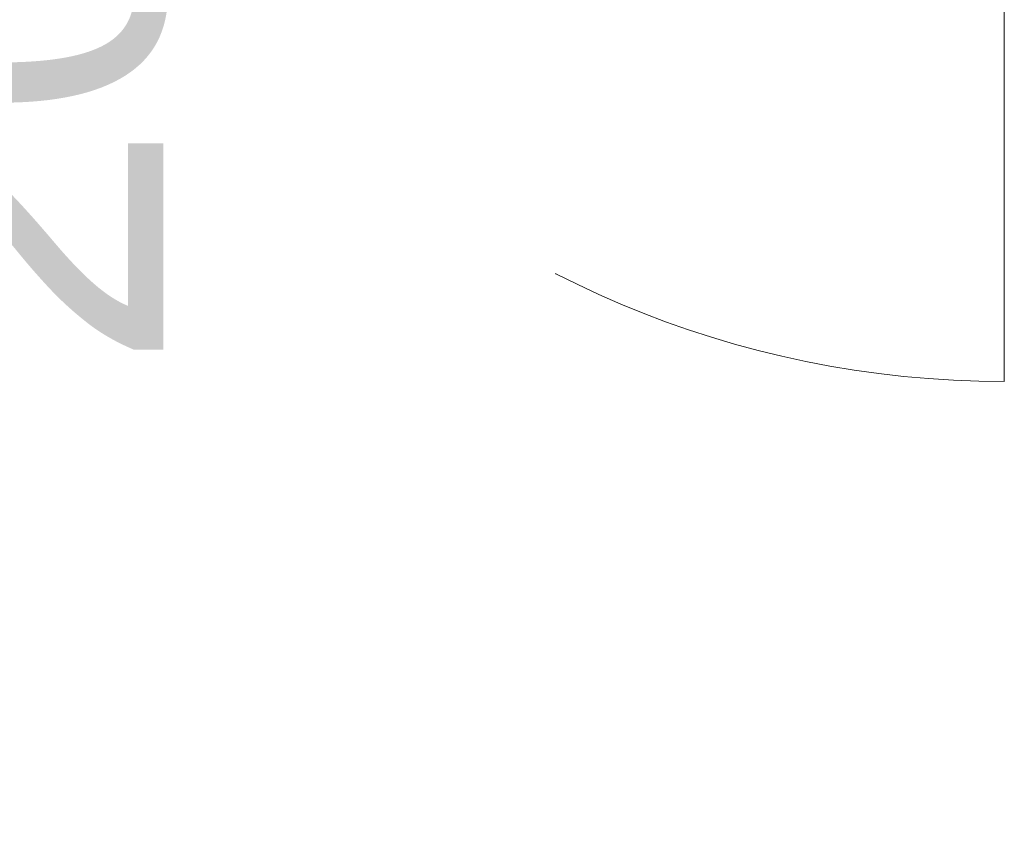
# Model space of a CAD drawing. Header units: centimetres. Extents: x -1737 to 22393, y -8842 to 3838.
# Tile 63 of 174: x 434 to 488, y 1034 to 1079. Entities that reach past the tile are written whole.
import ezdxf

# ---------------------------------------------------------------- set-up
doc = ezdxf.new("R2010")
doc.units = ezdxf.units.CM
doc.linetypes.add('Dash', pattern=[60, 30, -30])
for name, color, linetype, lineweight in [('A-DOOR', 31, 'Continuous', 13), ('A-DOOR-HDLN', 31, 'Continuous', 13), ('A-DOOR-IDEN', 31, 'Continuous', 13)]:
    doc.layers.add(name, color=color, linetype=linetype, lineweight=lineweight)
doc.styles.add('Arial_9', font='arial.ttf', dxfattribs={"height": 18})

# ---------------------------------------------------------------- blocks, each defined once
blk = doc.blocks.new('Schueco_FWS_ADS-75-SimplySmart_inw_Family-02 - FWS SI insert unit 90-2429721-3_piętro I __3_90 m_ - stan projektowany')
at = {"layer": 'A-DOOR'}
blk.add_line((74.3, -62.25), (74.3, -7.6), dxfattribs=at)
at = {"layer": 'A-DOOR-HDLN', "linetype": 'Dash', "lineweight": 9}
blk.add_arc((74.3, -7.6), 54.65, 180, 270, dxfattribs=at)

msp = doc.modelspace()

# ---------------------------------------------------------------- block references
at = {"layer": 'A-DOOR'}
msp.add_blockref('Schueco_FWS_ADS-75-SimplySmart_inw_Family-02 - FWS SI insert unit 90-2429721-3_piętro I __3_90 m_ - stan projektowany', (413.877, 1120.826), dxfattribs=at)

# ---------------------------------------------------------------- texts
at = {"layer": 'A-DOOR-IDEN', "insert": (418.598, 1101.022), "char_height": 18, "width": 70.1, "attachment_point": 6, "rotation": 90, "line_spacing_factor": 0.936439, "style": 'Arial_9'}
msp.add_mtext('\\pt127.00008,253.99998,381.00006,507.99996,635.00004,761.99994,889.00002,1015.99992,1143,1270.00008,1396.99998,1524.00006,1650.99996,1778.00004,1904.99994,2032.00002,2158.99992,2286,2413.00008,2539.99998,2667.00006,2793.99996,2921.00004,3047.99994,3175.00002,3301.99992,3429,3556.00008,3682.99998,3810.00006,3936.99996,4064.00004;90+50\\P200', dxfattribs=at)

doc.saveas('drawing.dxf')
